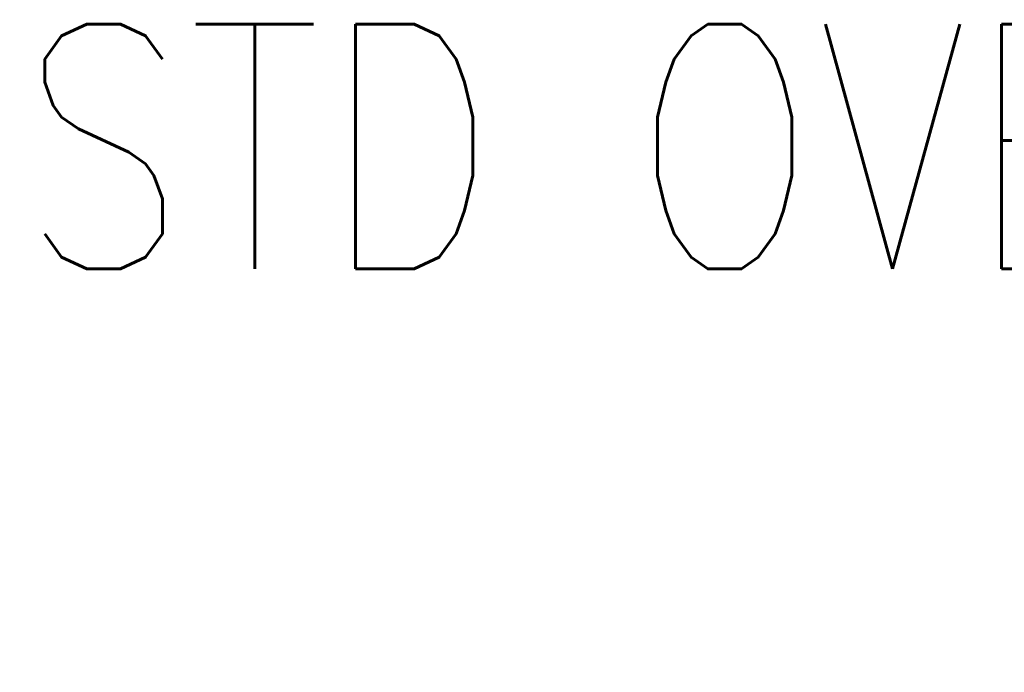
# Model space of a CAD drawing. Header units: inches. Extents: x -53 to 872, y 66 to 205.
# Tile 5 of 29: x 155.3 to 163.34, y 177.34 to 182.67. Entities that reach past the tile are written whole.
import ezdxf
from ezdxf import colors
from ezdxf.entities.mleader import LeaderData, LeaderLine
from ezdxf.math import Vec2, Vec3

# ---------------------------------------------------------------- set-up
doc = ezdxf.new("R2010")
doc.units = ezdxf.units.IN
doc.header["$MEASUREMENT"] = 0
doc.layers.add('S-ANNO-NOTE', color=2, linetype='Continuous')
doc.styles.add('Annotative', font='romans.shx', dxfattribs={"width": 0.8, "height": 0.125})

msp = doc.modelspace()

# ---------------------------------------------------------------- leaders
at = {"layer": 'S-ANNO-NOTE', "lineweight": -3}
ml = msp.add_multileader_mtext('Standard', dxfattribs=at)
ml.set_content('STD OVERSIZED HOLES', color=256, style='Annotative')
ml.set_leader_properties(color=1, linetype='ByLayer', lineweight=-1)
ml.build(insert=Vec2(0, 0))
ml.multileader.update_dxf_attribs({"text_right_attachment_type": 3, "dogleg_length": 0.125, "arrow_head_size": 2, "scale": 16})
ctx = ml.context
ctx.base_point, ctx.scale, ctx.char_height, ctx.arrow_head_size, ctx.landing_gap_size, ctx.plane_origin = Vec3(153.858, 181.6378), 16, 2, 2, 1.44, Vec3(182.5082, 176.8416)
ctx.right_attachment = 3
notes = []
notes.append((ctx, [(1, (1, 1, 0), (177.0237, 178.3045), (-1, 0), 2, [(0, [(182.0082, 177.3416)], 0, [])])]))
ctx.mtext.insert, ctx.mtext.width, ctx.mtext.flow_direction = Vec3(155.298, 182.6378), 20.403709, 5
for ctx, leaders in notes:
    for number, flags, end, landing, length, lines in leaders:
        leader = LeaderData()
        leader.index, (leader.has_last_leader_line, leader.has_dogleg_vector, leader.attachment_direction) = number, flags
        leader.last_leader_point, leader.dogleg_vector, leader.dogleg_length = Vec3(end), Vec3(landing), length
        for number, points, colour, breaks in lines:
            line = LeaderLine()
            line.index, line.vertices, line.color, line.breaks = number, Vec3.list(points), colors.encode_raw_color(colour), breaks
            leader.lines.append(line)
        ctx.leaders.append(leader)

doc.saveas('drawing.dxf')
